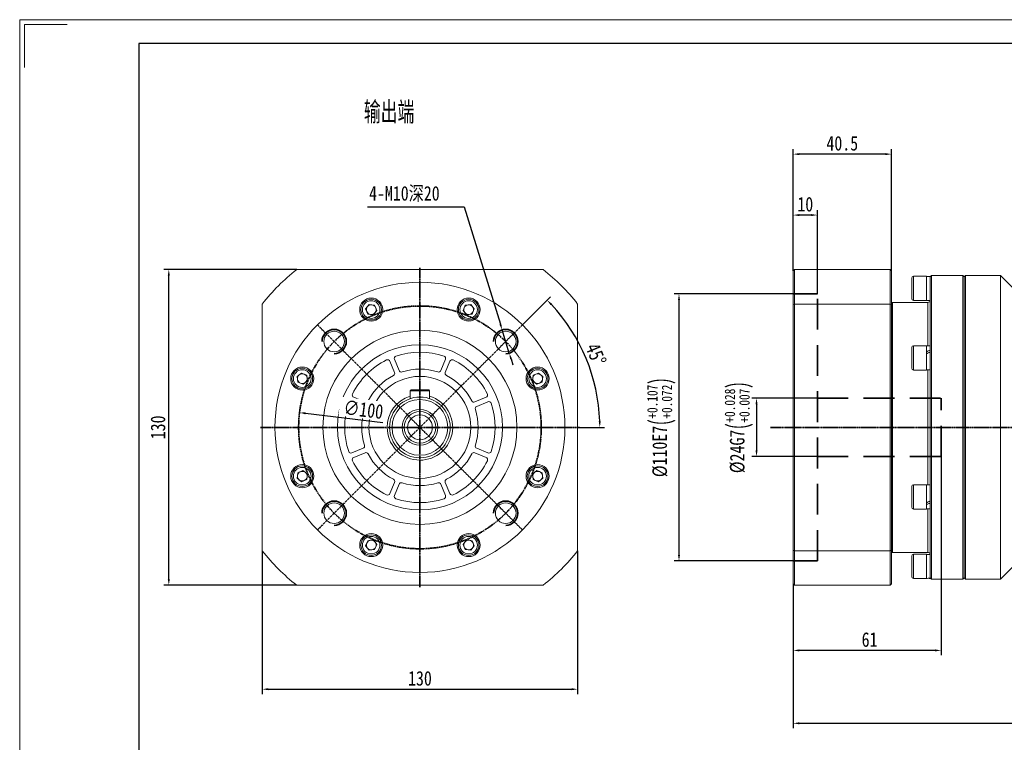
# Model space of a CAD drawing. Header units: millimetres. Extents: x 8115 to 8940, y -589 to -5.
# Tile 3 of 4: x 8115 to 8521, y -303 to -5. Entities that reach past the tile are written whole.
import ezdxf

# ---------------------------------------------------------------- set-up
doc = ezdxf.new("R2010")
doc.units = ezdxf.units.MM
doc.set_wipeout_variables(frame=1)
doc.header["$PDSIZE"] = -5
doc.linetypes.add('CENTER', pattern=[0.6, 0.375, -0.075, 0.075, -0.075])
doc.linetypes.add('DASHED', pattern=[19.05, 12.7, -6.35])
doc.layers.get('0').update_dxf_attribs({"lineweight": 18})
doc.layers.get('Defpoints').update_dxf_attribs({"lineweight": 18})
for name, color, linetype, lineweight in [('1轮廓实线层', 7, 'Continuous', 70), ('2细线层', 4, 'Continuous', 35), ('3中心线层', 1, 'CENTER', 35), ('4虚线层', 6, 'DASHED', 35), ('6文字层', 3, 'Continuous', 35), ('7标注层', 4, 'Continuous', 35), ('图框_外框线', 7, 'Continuous', 18)]:
    doc.layers.add(name, color=color, linetype=linetype, lineweight=lineweight)
doc.styles.add('TH_GBDIM', font='txt', dxfattribs={"width": 0.8})
doc.styles.add('标准', font='txt', dxfattribs={"width": 0.667})
doc.dimstyles.new('TH_GBDIM', dxfattribs={"dimtxt": 3.5, "dimasz": 2.5, "dimexe": 2, "dimexo": 0, "dimgap": 1.5, "dimtad": 1, "dimdec": 1, "dimdsep": 46, "dimtxsty": 'TH_GBDIM', "dimcen": 2.5, "dimdle": 5, "dimclrd": 4, "dimclre": 4, "dimclrt": 3, "dimadec": 0, "dimazin": 0, "dimtfac": 0.714286, "dimtdec": 1, "dimtmove": 0, "dimatfit": 3, "dimfxl": 1, "dimtolj": 1, "dimarcsym": 0})

# ---------------------------------------------------------------- blocks, each defined once
blk = doc.blocks.new('*D83')
at = {"layer": '7标注层', "color": 4, "lineweight": -2}
for p, q in [((8433.87, -118.39), (8384.82, -118.39)), ((8386.82, -120.89), (8386.82, -225.89)), ((8433.87, -228.39), (8384.82, -228.39))]:
    blk.add_line(p, q, dxfattribs=at)
at = {"layer": '7标注层', "color": 4}
for points in [[(8387.24, -120.89), (8386.41, -120.89), (8386.82, -118.39)], [(8386.41, -225.89), (8387.24, -225.89), (8386.82, -228.39)]]:
    blk.add_solid(points, dxfattribs=at)
at = {"layer": 'Defpoints', "color": 0}
for p in [(8433.87, -118.39), (8386.82, -228.39), (8433.87, -228.39)]:
    blk.add_point(p, dxfattribs=at)
at = {"layer": '7标注层', "color": 3, "insert": (8379.56, -173.39), "char_height": 6, "attachment_point": 5, "rotation": 90, "style": 'TH_GBDIM'}
blk.add_mtext('\\A1;{%%c110}{}{E7\\H0.7143x;{\\H2x;\\W0.5;(}\\S+0.107^ +0.072;{\\H2x;\\W0.5;)}}', dxfattribs=at)
blk = doc.blocks.new('*D84')
at = {"layer": '7标注层', "color": 4, "lineweight": -2}
for p, q in [((8443.87, -161.39), (8416.78, -161.39)), ((8418.78, -163.89), (8418.78, -182.89)), ((8443.87, -185.39), (8416.78, -185.39))]:
    blk.add_line(p, q, dxfattribs=at)
at = {"layer": '7标注层', "color": 4}
for points in [[(8419.2, -163.89), (8418.36, -163.89), (8418.78, -161.39)], [(8418.36, -182.89), (8419.2, -182.89), (8418.78, -185.39)]]:
    blk.add_solid(points, dxfattribs=at)
at = {"layer": 'Defpoints', "color": 0}
for p in [(8443.87, -161.39), (8418.78, -185.39), (8443.87, -185.39)]:
    blk.add_point(p, dxfattribs=at)
at = {"layer": '7标注层', "color": 3, "insert": (8411.51, -173.39), "char_height": 6, "attachment_point": 5, "rotation": 90, "style": 'TH_GBDIM'}
blk.add_mtext('\\A1;{%%c24}{}{G7\\H0.7143x;{\\H2x;\\W0.5;(}\\S+0.028^ +0.007;{\\H2x;\\W0.5;)}}', dxfattribs=at)
blk = doc.blocks.new('*D85')
at = {"layer": '7标注层', "color": 4, "lineweight": -2}
for p, q in [((8494.87, -185.39), (8494.87, -267.25)), ((8433.87, -237.89), (8433.87, -267.25)), ((8492.37, -265.25), (8436.37, -265.25))]:
    blk.add_line(p, q, dxfattribs=at)
at = {"layer": '7标注层', "color": 4}
for points in [[(8436.37, -264.84), (8436.37, -265.67), (8433.87, -265.25)], [(8492.37, -265.67), (8492.37, -264.84), (8494.87, -265.25)]]:
    blk.add_solid(points, dxfattribs=at)
at = {"layer": 'Defpoints', "color": 0}
for p in [(8494.87, -185.39), (8433.87, -237.89), (8433.87, -265.25)]:
    blk.add_point(p, dxfattribs=at)
at = {"layer": '7标注层', "color": 3, "insert": (8465.37, -260.82), "char_height": 6, "attachment_point": 5, "style": 'TH_GBDIM'}
blk.add_mtext('\\A1;61', dxfattribs=at)
blk = doc.blocks.new('*D86')
at = {"layer": '7标注层', "color": 4, "lineweight": -2}
for p, q in [((8433.87, -108.89), (8433.87, -83.94)), ((8443.87, -118.39), (8443.87, -83.94)), ((8441.37, -85.94), (8436.37, -85.94))]:
    blk.add_line(p, q, dxfattribs=at)
at = {"layer": '7标注层', "color": 4}
for points in [[(8436.37, -85.52), (8436.37, -86.35), (8433.87, -85.94)], [(8441.37, -86.35), (8441.37, -85.52), (8443.87, -85.94)]]:
    blk.add_solid(points, dxfattribs=at)
at = {"layer": 'Defpoints', "color": 0}
for p in [(8433.87, -85.94), (8433.87, -108.89), (8443.87, -118.39)]:
    blk.add_point(p, dxfattribs=at)
at = {"layer": '7标注层', "color": 3, "insert": (8438.87, -81.5), "char_height": 6, "attachment_point": 5, "style": 'TH_GBDIM'}
blk.add_mtext('\\A1;10', dxfattribs=at)
blk = doc.blocks.new('*D94')
at = {"layer": '7标注层', "color": 4, "lineweight": -2}
for p, q in [((8631.87, -184.89), (8631.87, -297.27)), ((8433.87, -237.89), (8433.87, -297.27)), ((8436.37, -295.27), (8629.37, -295.27))]:
    blk.add_line(p, q, dxfattribs=at)
at = {"layer": '7标注层', "color": 4}
for points in [[(8436.37, -294.86), (8436.37, -295.69), (8433.87, -295.27)], [(8629.37, -295.69), (8629.37, -294.86), (8631.87, -295.27)]]:
    blk.add_solid(points, dxfattribs=at)
at = {"layer": 'Defpoints', "color": 0}
for p in [(8631.87, -184.89), (8433.87, -237.89), (8631.87, -295.27)]:
    blk.add_point(p, dxfattribs=at)
at = {"layer": '7标注层', "color": 3, "insert": (8532.87, -290.84), "char_height": 6, "attachment_point": 5, "style": 'TH_GBDIM'}
blk.add_mtext('\\A1;198', dxfattribs=at)
blk = doc.blocks.new('*D96')
at = {"layer": '7标注层', "color": 4, "lineweight": -2}
for p, q in [((8258.49, -82.49), (8298.28, -82.49)), ((8298.28, -82.49), (8313.19, -130.87)), ((8316.88, -142.81), (8313.93, -133.25)), ((8317.61, -145.2), (8318.35, -147.59))]:
    blk.add_line(p, q, dxfattribs=at)
at = {"layer": '7标注层', "color": 4}
for points in [[(8312.79, -130.99), (8313.59, -130.74), (8313.93, -133.25)], [(8318.01, -145.08), (8317.21, -145.32), (8316.88, -142.81)]]:
    blk.add_solid(points, dxfattribs=at)
at = {"layer": 'Defpoints', "color": 0}
for p in [(8313.93, -133.25), (8316.88, -142.81)]:
    blk.add_point(p, dxfattribs=at)
at = {"layer": '7标注层', "color": 3, "insert": (8273.64, -77.29), "char_height": 6, "attachment_point": 5, "style": 'TH_GBDIM'}
blk.add_mtext('\\A1;{4-M10深20}{}{}', dxfattribs=at)
blk = doc.blocks.new('*U68')
at = {"layer": '3中心线层'}
blk.add_line((-21.12, -21.12), (21.12, 21.12), dxfattribs=at)
blk = doc.blocks.new('*U67')
at = {"layer": '1轮廓实线层', "color": 0, "linetype": 'ByBlock', "lineweight": -2, "transparency": 16777216}
for p, rotation in [((55.93, 768.72), 90), ((55.93, 726.47), 180), ((98.18, 726.47), 270)]:
    blk.add_blockref('*U68', p, dxfattribs=dict(at, rotation=rotation))
blk.add_blockref('*U68', (98.18, 768.72), dxfattribs=at)
blk = doc.blocks.new('*D97')
at = {"layer": '7标注层', "color": 4, "lineweight": -2}
for p, q in [((8322.3, -131.14), (8333.88, -119.56)), ((8345.8, -173.39), (8356.18, -173.39))]:
    blk.add_line(p, q, dxfattribs=at)
blk.add_arc((8280.05, -173.39), 74.13, 1.9324, 43.0676, dxfattribs=at)
at = {"layer": '7标注层', "color": 4}
for points in [[(8334.5, -122.48), (8333.9, -123.06), (8332.46, -120.97)], [(8353.72, -170.9), (8354.55, -170.88), (8354.18, -173.39)]]:
    blk.add_solid(points, dxfattribs=at)
at = {"layer": 'Defpoints', "color": 0}
for p in [(8322.3, -131.14), (8351.65, -154.2), (8214.3, -173.39), (8280.05, -173.39), (8345.8, -173.39)]:
    blk.add_point(p, dxfattribs=at)
at = {"layer": '7标注层', "color": 3, "insert": (8352.6, -143.34), "char_height": 6, "attachment_point": 5, "rotation": 292.5, "style": 'TH_GBDIM'}
blk.add_mtext('\\A1;45%%d', dxfattribs=at)
blk = doc.blocks.new('*D98')
at = {"layer": '7标注层', "color": 4, "lineweight": -2}
for p, q in [((8215.05, -224.19), (8215.05, -283.24)), ((8345.05, -224.19), (8345.05, -283.24)), ((8217.55, -281.24), (8342.55, -281.24))]:
    blk.add_line(p, q, dxfattribs=at)
at = {"layer": '7标注层', "color": 4}
for points in [[(8217.55, -280.82), (8217.55, -281.65), (8215.05, -281.24)], [(8342.55, -281.65), (8342.55, -280.82), (8345.05, -281.24)]]:
    blk.add_solid(points, dxfattribs=at)
at = {"layer": 'Defpoints', "color": 0}
for p in [(8215.05, -224.19), (8345.05, -224.19), (8345.05, -281.24)]:
    blk.add_point(p, dxfattribs=at)
at = {"layer": '7标注层', "color": 3, "insert": (8280.05, -276.8), "char_height": 6, "attachment_point": 5, "style": 'TH_GBDIM'}
blk.add_mtext('\\A1;130', dxfattribs=at)
blk = doc.blocks.new('*D99')
at = {"layer": '7标注层', "color": 4, "lineweight": -2}
for p, q in [((8229.24, -108.39), (8174.54, -108.39)), ((8176.54, -235.89), (8176.54, -110.89)), ((8229.24, -238.39), (8174.54, -238.39))]:
    blk.add_line(p, q, dxfattribs=at)
at = {"layer": '7标注层', "color": 4}
for points in [[(8176.95, -110.89), (8176.12, -110.89), (8176.54, -108.39)], [(8176.12, -235.89), (8176.95, -235.89), (8176.54, -238.39)]]:
    blk.add_solid(points, dxfattribs=at)
at = {"layer": 'Defpoints', "color": 0}
for p in [(8176.54, -108.39), (8229.24, -108.39), (8229.24, -238.39)]:
    blk.add_point(p, dxfattribs=at)
at = {"layer": '7标注层', "color": 3, "insert": (8172.1, -173.39), "char_height": 6, "attachment_point": 5, "rotation": 90, "style": 'TH_GBDIM'}
blk.add_mtext('\\A1;130', dxfattribs=at)
blk = doc.blocks.new('*D71')
at = {"layer": '7标注层', "color": 4, "lineweight": -2}
blk.add_line((8264.73, -171.51), (8232.9, -167.61), dxfattribs=at)
at = {"layer": '7标注层', "color": 4}
blk.add_solid([(8232.95, -167.2), (8232.85, -168.02), (8230.42, -167.31)], dxfattribs=at)
at = {"layer": 'Defpoints', "color": 0}
for p in [(8230.42, -167.31), (8329.68, -179.47)]:
    blk.add_point(p, dxfattribs=at)
at = {"layer": '7标注层', "color": 3, "insert": (8256.76, -166.07), "char_height": 6, "attachment_point": 5, "rotation": 353.0141, "style": 'TH_GBDIM'}
blk.add_mtext('\\A1;∅100', dxfattribs=at)
blk = doc.blocks.new('*D74')
at = {"layer": '7标注层', "color": 4, "lineweight": -2}
for p, q in [((8433.87, -108.89), (8433.87, -58.84)), ((8471.87, -60.84), (8436.37, -60.84)), ((8474.37, -108.89), (8474.37, -58.84))]:
    blk.add_line(p, q, dxfattribs=at)
at = {"layer": '7标注层', "color": 4}
for points in [[(8436.37, -60.43), (8436.37, -61.26), (8433.87, -60.84)], [(8471.87, -61.26), (8471.87, -60.43), (8474.37, -60.84)]]:
    blk.add_solid(points, dxfattribs=at)
at = {"layer": 'Defpoints', "color": 0}
for p in [(8433.87, -60.84), (8433.87, -108.89), (8474.37, -108.89)]:
    blk.add_point(p, dxfattribs=at)
at = {"layer": '7标注层', "color": 3, "insert": (8454.12, -56.41), "char_height": 6, "attachment_point": 5, "style": 'TH_GBDIM'}
blk.add_mtext('\\A1;40.5', dxfattribs=at)

msp = doc.modelspace()

# ---------------------------------------------------------------- linework, layer by layer
at = {"color": 7, "linetype": 'Continuous', "lineweight": 15}
for p, q in [((8229.24, -108.39), (8330.85, -108.39)), ((8434.37, -108.39), (8433.87, -108.89)), ((8433.87, -122.75), (8433.87, -108.89)), ((8434.37, -108.39), (8434.37, -122.58)), ((8434.37, -108.39), (8473.87, -108.39)), ((8473.87, -122.58), (8473.87, -108.39)), ((8474.37, -108.89), (8473.87, -108.39)), ((8474.37, -108.89), (8474.37, -122.75)), ((8482.77, -120.39), (8482.77, -111.89)), ((8488.77, -111.14), (8483.52, -111.14)), ((8488.77, -111.14), (8488.77, -121.14)), ((8490.87, -110.89), (8490.37, -111.39)), ((8490.37, -111.2), (8490.37, -111.39)), ((8490.37, -141.17), (8490.37, -111.4)), ((8503.87, -110.89), (8490.87, -110.89)), ((8490.87, -110.89), (8490.87, -235.89)), ((8504.37, -111.39), (8503.87, -110.89)), ((8503.87, -173.39), (8503.87, -110.89)), ((8504.87, -110.89), (8504.37, -111.39)), ((8504.37, -111.39), (8504.37, -173.39)), ((8504.37, -235.39), (8504.37, -111.39)), ((8519.37, -110.89), (8504.87, -110.89)), ((8504.87, -110.89), (8504.87, -235.89)), ((8524.37, -115.89), (8519.37, -110.89)), ((8519.37, -110.89), (8519.37, -235.89)), ((8483.52, -121.14), (8488.77, -121.14)), ((8488.77, -121.08), (8490.35, -121.08)), ((8215.05, -224.19), (8215.05, -122.58)), ((8257.67, -124.59), (8259.07, -122.75)), ((8258.55, -126.72), (8257.67, -124.59)), ((8259.07, -122.75), (8261.36, -123.05)), ((8262.25, -125.18), (8260.84, -127.02)), ((8261.36, -123.05), (8262.25, -125.18)), ((8297.85, -125.19), (8298.73, -123.05)), ((8299.26, -127.02), (8297.85, -125.19)), ((8298.73, -123.05), (8301.02, -122.75)), ((8301.02, -122.75), (8302.43, -124.58)), ((8302.43, -124.58), (8301.55, -126.72)), ((8345.05, -122.58), (8345.05, -224.19)), ((8433.87, -122.75), (8434.37, -122.58)), ((8433.87, -224.02), (8433.87, -122.75)), ((8434.37, -122.58), (8434.37, -224.19)), ((8473.87, -122.58), (8434.37, -122.58)), ((8473.87, -224.19), (8473.87, -122.58)), ((8473.87, -122.58), (8474.37, -122.75)), ((8474.87, -121.89), (8474.37, -122.39)), ((8474.37, -122.75), (8474.37, -224.02)), ((8489.37, -121.89), (8474.87, -121.89)), ((8474.87, -121.89), (8474.87, -224.89)), ((8260.84, -127.02), (8258.55, -126.72)), ((8301.55, -126.72), (8299.26, -127.02)), ((8482.77, -149.01), (8482.77, -140.51)), ((8488.77, -139.76), (8483.52, -139.76)), ((8488.77, -139.76), (8488.77, -149.76)), ((8490.37, -139.82), (8488.77, -139.82)), ((8490.37, -141.17), (8490.37, -141.54)), ((8490.37, -142.36), (8490.37, -141.54)), ((8490.37, -141.54), (8490.37, -141.59)), ((8269.52, -145.35), (8271.43, -149.98)), ((8288.66, -149.98), (8290.58, -145.35)), ((8490.37, -142.29), (8490.37, -143.62)), ((8490.37, -203.16), (8490.37, -143.62)), ((8269.59, -150.75), (8267.67, -146.12)), ((8292.43, -146.12), (8290.51, -150.75)), ((8483.52, -149.76), (8488.77, -149.76)), ((8488.77, -149.7), (8490.37, -149.7)), ((8229.41, -152.42), (8231.24, -151.01)), ((8229.71, -154.7), (8229.41, -152.42)), ((8231.24, -151.01), (8233.37, -151.89)), ((8233.68, -154.18), (8231.85, -155.59)), ((8233.37, -151.89), (8233.68, -154.18)), ((8326.42, -154.18), (8326.72, -151.89)), ((8328.25, -155.59), (8326.42, -154.18)), ((8326.72, -151.89), (8328.85, -151.01)), ((8328.85, -151.01), (8330.68, -152.41)), ((8330.68, -152.41), (8330.38, -154.7)), ((8231.85, -155.59), (8229.71, -154.7)), ((8276.05, -158.29), (8276.45, -157.89)), ((8276.45, -157.89), (8283.65, -157.89)), ((8284.05, -158.29), (8283.65, -157.89)), ((8330.38, -154.7), (8328.25, -155.59)), ((8252.77, -161.01), (8257.41, -162.93)), ((8284.05, -158.29), (8276.05, -158.29)), ((8276.05, -161.55), (8276.05, -158.29)), ((8284.05, -161.55), (8284.05, -158.29)), ((8302.69, -162.93), (8307.32, -161.01)), ((8256.64, -164.78), (8252.01, -162.86)), ((8308.08, -162.86), (8303.45, -164.78)), ((8503.87, -235.89), (8503.87, -173.39)), ((8504.37, -173.39), (8504.37, -235.39)), ((8252.01, -183.92), (8256.64, -182)), ((8303.45, -182), (8308.08, -183.92)), ((8257.41, -183.85), (8252.77, -185.77)), ((8307.32, -185.77), (8302.69, -183.85)), ((8229.41, -194.36), (8229.71, -192.07)), ((8231.24, -195.77), (8229.41, -194.36)), ((8229.71, -192.07), (8231.84, -191.19)), ((8231.84, -191.19), (8233.68, -192.59)), ((8233.68, -192.59), (8233.38, -194.88)), ((8326.42, -192.6), (8328.25, -191.19)), ((8326.72, -194.89), (8326.42, -192.6)), ((8328.25, -191.19), (8330.38, -192.07)), ((8330.68, -194.36), (8328.85, -195.77)), ((8330.38, -192.07), (8330.68, -194.36)), ((8233.38, -194.88), (8231.24, -195.77)), ((8267.67, -200.66), (8269.59, -196.03)), ((8271.43, -196.79), (8269.52, -201.43)), ((8290.58, -201.43), (8288.66, -196.79)), ((8290.51, -196.03), (8292.43, -200.66)), ((8328.85, -195.77), (8326.72, -194.89)), ((8482.77, -198.33), (8482.77, -197.76)), ((8482.77, -206.26), (8482.77, -198.33)), ((8488.77, -197.01), (8483.52, -197.01)), ((8488.77, -197.01), (8488.77, -197.68)), ((8490.37, -197.07), (8488.77, -197.07)), ((8488.77, -197.68), (8488.77, -207.01)), ((8488.77, -206.95), (8490.37, -206.95)), ((8490.37, -203.16), (8490.37, -203.64)), ((8490.37, -204.42), (8490.37, -203.68)), ((8490.37, -204.48), (8490.37, -204.39)), ((8490.37, -204.48), (8490.37, -205.6)), ((8490.37, -235.37), (8490.37, -205.6)), ((8483.52, -207.01), (8488.77, -207.01)), ((8257.67, -222.2), (8258.55, -220.06)), ((8259.07, -224.03), (8257.67, -222.2)), ((8258.55, -220.06), (8260.84, -219.76)), ((8260.84, -219.76), (8262.25, -221.59)), ((8262.25, -221.59), (8261.36, -223.72)), ((8297.85, -221.59), (8299.25, -219.76)), ((8298.73, -223.73), (8297.85, -221.59)), ((8299.25, -219.76), (8301.54, -220.06)), ((8302.43, -222.19), (8301.02, -224.02)), ((8301.54, -220.06), (8302.43, -222.19)), ((8261.36, -223.72), (8259.07, -224.03)), ((8301.02, -224.02), (8298.73, -223.73)), ((8434.37, -224.19), (8433.87, -224.02)), ((8433.87, -237.89), (8433.87, -224.02)), ((8434.37, -224.19), (8473.87, -224.19)), ((8434.37, -224.19), (8434.37, -238.39)), ((8474.37, -224.02), (8473.87, -224.19)), ((8473.87, -238.39), (8473.87, -224.19)), ((8474.37, -224.02), (8474.37, -237.89)), ((8474.37, -224.39), (8474.87, -224.89)), ((8474.87, -224.89), (8489.37, -224.89)), ((8482.77, -230.64), (8482.77, -226.39)), ((8488.77, -225.64), (8483.52, -225.64)), ((8488.77, -225.64), (8488.77, -230.64)), ((8490.35, -225.7), (8488.77, -225.7)), ((8482.77, -234.89), (8482.77, -230.64)), ((8488.77, -230.64), (8488.77, -235.64)), ((8519.37, -235.89), (8524.37, -230.89)), ((8490.37, -235.37), (8490.37, -235.49)), ((8330.85, -238.39), (8229.24, -238.39)), ((8433.87, -237.89), (8434.37, -238.39)), ((8473.87, -238.39), (8434.37, -238.39)), ((8473.87, -238.39), (8474.37, -237.89)), ((8483.52, -235.64), (8488.77, -235.64)), ((8490.37, -235.39), (8490.87, -235.89)), ((8490.37, -235.58), (8490.37, -235.49)), ((8490.87, -235.89), (8503.87, -235.89)), ((8503.87, -235.89), (8504.37, -235.39)), ((8504.37, -235.39), (8504.87, -235.89)), ((8504.87, -235.89), (8519.37, -235.89))]:
    msp.add_line(p, q, dxfattribs=at)
at = {"color": 8, "linetype": 'Continuous', "lineweight": 15}
for p, q in [((8483.52, -111.14), (8483.52, -121.14)), ((8489.37, -139.82), (8489.37, -121.89)), ((8483.52, -139.76), (8483.52, -149.76)), ((8489.37, -197.07), (8489.37, -149.7)), ((8483.52, -197.01), (8483.52, -197.68)), ((8483.52, -197.68), (8483.52, -207.01)), ((8489.37, -224.89), (8489.37, -206.95)), ((8483.52, -225.64), (8483.52, -230.64)), ((8483.52, -230.64), (8483.52, -235.64))]:
    msp.add_line(p, q, dxfattribs=at)
at = {"color": 7, "linetype": 'Continuous', "lineweight": 15}
for centre, radius in [((8280.05, -173.39), 59.75), ((8259.96, -124.88), 4.75), ((8259.96, -124.88), 4.25), ((8259.96, -124.88), 3.62), ((8300.14, -124.88), 4.75), ((8300.14, -124.88), 4.25), ((8300.14, -124.88), 3.62), ((8280.05, -173.39), 40), ((8244.69, -138.03), 4.25), ((8315.4, -138.03), 4.25), ((8280.05, -173.39), 34), ((8231.54, -153.3), 4.75), ((8231.54, -153.3), 4.25), ((8231.54, -153.3), 3.63), ((8328.55, -153.3), 4.75), ((8328.55, -153.3), 4.25), ((8328.55, -153.3), 3.62), ((8280.05, -173.39), 21), ((8280.05, -173.39), 12.5), ((8280.05, -173.39), 11.5), ((8280.05, -173.39), 7.37), ((8280.05, -173.39), 6.5), ((8280.05, -173.39), 5.1), ((8231.54, -193.48), 4.75), ((8231.54, -193.48), 4.25), ((8231.54, -193.48), 3.63), ((8328.55, -193.48), 4.75), ((8328.55, -193.48), 4.25), ((8328.55, -193.48), 3.63), ((8244.69, -208.74), 4.25), ((8315.4, -208.74), 4.25), ((8259.96, -221.89), 4.75), ((8259.96, -221.89), 4.25), ((8259.96, -221.89), 3.62), ((8300.14, -221.89), 4.75), ((8300.14, -221.89), 4.25), ((8300.14, -221.89), 3.62)]:
    msp.add_circle(centre, radius, dxfattribs=at)
for centre, radius, start, end in [((8280.05, -173.39), 82.5, 128.0123, 141.9877), ((8280.05, -173.39), 82.5, 38.0123, 51.9877), ((8483.52, -111.89), 0.75, 90, 180), ((8483.52, -120.39), 0.75, 180, 270), ((8489.37, -120.89), 1, 270, 349.0472), ((8259.96, -124.88), 2, 142.5517, 202.5517), ((8259.96, -124.88), 2, 202.5517, 262.5517), ((8259.96, -124.88), 2, 82.5517, 142.5517), ((8259.96, -124.88), 2, 22.5517, 82.5517), ((8259.96, -124.88), 2, 322.5517, 22.5517), ((8300.14, -124.88), 2, 157.5517, 217.5517), ((8300.14, -124.88), 2, 97.5517, 157.5517), ((8300.14, -124.88), 2, 37.5517, 97.5517), ((8300.14, -124.88), 2, 277.5517, 337.5517), ((8300.14, -124.88), 2, 337.5517, 37.5517), ((8259.96, -124.88), 2, 262.5517, 322.5517), ((8300.14, -124.88), 2, 217.5517, 277.5517), ((8280.05, -173.39), 34, 90, 180), ((8280.05, -173.39), 34, 0, 90), ((8483.52, -140.51), 0.75, 90, 180), ((8280.05, -173.39), 31, 116.3226, 153.6774), ((8266.74, -146.5), 1, 22.5, 116.3226), ((8270.44, -144.97), 1, 108.6774, 202.5), ((8280.05, -173.39), 31, 71.3226, 108.6774), ((8289.65, -144.97), 1, 337.5, 71.3226), ((8293.35, -146.5), 1, 63.6774, 157.5), ((8280.05, -173.39), 31, 26.3226, 63.6774), ((8272.36, -149.6), 1, 202.5, 287.9114), ((8280.05, -173.39), 24, 72.0886, 107.9114), ((8287.74, -149.6), 1, 252.0886, 337.5), ((8483.52, -149.01), 0.75, 180, 270), ((8231.54, -153.3), 2, 127.5517, 187.5517), ((8231.54, -153.3), 2, 187.5517, 247.5517), ((8231.54, -153.3), 2, 67.5517, 127.5517), ((8231.54, -153.3), 2, 7.5517, 67.5517), ((8231.54, -153.3), 2, 307.5517, 7.5517), ((8280.05, -173.39), 24, 117.0886, 152.9114), ((8268.66, -151.13), 1, 297.0886, 22.5), ((8291.43, -151.13), 1, 157.5, 242.9114), ((8280.05, -173.39), 24, 27.0886, 62.9114), ((8328.55, -153.3), 2, 172.5517, 232.5517), ((8328.55, -153.3), 2, 112.5517, 172.5517), ((8328.55, -153.3), 2, 52.5517, 112.5517), ((8328.55, -153.3), 2, 292.5517, 352.5517), ((8328.55, -153.3), 2, 352.5517, 52.5517), ((8231.54, -153.3), 2, 247.5517, 307.5517), ((8328.55, -153.3), 2, 232.5517, 292.5517), ((8253.16, -160.09), 1, 153.6774, 247.5), ((8306.94, -160.09), 1, 292.5, 26.3226), ((8280.05, -173.39), 31, 161.3226, 198.6774), ((8251.63, -163.78), 1, 67.5, 161.3226), ((8280.05, -173.39), 24, 162.0886, 197.9114), ((8256.26, -165.7), 1, 342.0886, 67.5), ((8257.79, -162), 1, 247.5, 332.9114), ((8302.3, -162), 1, 207.0886, 292.5), ((8303.84, -165.7), 1, 112.5, 197.9114), ((8280.05, -173.39), 24, 342.0886, 17.9114), ((8308.47, -163.78), 1, 18.6774, 112.5), ((8280.05, -173.39), 31, 341.3226, 18.6774), ((8256.26, -181.08), 1, 292.5, 17.9114), ((8303.84, -181.08), 1, 162.0886, 247.5), ((8251.63, -183), 1, 198.6774, 292.5), ((8253.16, -186.69), 1, 112.5, 206.3226), ((8257.79, -184.77), 1, 27.0886, 112.5), ((8280.05, -173.39), 24, 207.0886, 242.9114), ((8280.05, -173.39), 24, 297.0886, 332.9114), ((8302.3, -184.77), 1, 67.5, 152.9114), ((8306.94, -186.69), 1, 333.6774, 67.5), ((8308.47, -183), 1, 247.5, 341.3226), ((8280.05, -173.39), 31, 206.3226, 243.6774), ((8280.05, -173.39), 31, 296.3226, 333.6774), ((8231.54, -193.48), 2, 172.5517, 232.5517), ((8231.54, -193.48), 2, 112.5517, 172.5517), ((8231.54, -193.48), 2, 52.5517, 112.5517), ((8231.54, -193.48), 2, 292.5517, 352.5517), ((8231.54, -193.48), 2, 352.5517, 52.5517), ((8268.66, -195.65), 1, 337.5, 62.9114), ((8291.43, -195.65), 1, 117.0886, 202.5), ((8328.55, -193.48), 2, 127.5517, 187.5517), ((8328.55, -193.48), 2, 187.5517, 247.5517), ((8328.55, -193.48), 2, 67.5517, 127.5517), ((8328.55, -193.48), 2, 7.5517, 67.5517), ((8328.55, -193.48), 2, 307.5517, 7.5517), ((8231.54, -193.48), 2, 232.5517, 292.5517), ((8272.36, -197.18), 1, 72.0886, 157.5), ((8280.05, -173.39), 24, 252.0886, 287.9114), ((8287.74, -197.18), 1, 22.5, 107.9114), ((8328.55, -193.48), 2, 247.5517, 307.5517), ((8483.52, -197.76), 0.75, 90, 180), ((8266.74, -200.28), 1, 243.6774, 337.5), ((8270.44, -201.81), 1, 157.5, 251.3226), ((8280.05, -173.39), 31, 251.3226, 288.6774), ((8289.65, -201.81), 1, 288.6774, 22.5), ((8293.35, -200.28), 1, 202.5, 296.3226), ((8483.52, -206.26), 0.75, 180, 270), ((8259.96, -221.89), 2, 157.5517, 217.5517), ((8259.96, -221.89), 2, 97.5517, 157.5517), ((8259.96, -221.89), 2, 217.5517, 277.5517), ((8259.96, -221.89), 2, 37.5517, 97.5517), ((8259.96, -221.89), 2, 277.5517, 337.5517), ((8259.96, -221.89), 2, 337.5517, 37.5517), ((8300.14, -221.89), 2, 142.5517, 202.5517), ((8300.14, -221.89), 2, 202.5517, 262.5517), ((8300.14, -221.89), 2, 82.5517, 142.5517), ((8300.14, -221.89), 2, 262.5517, 322.5517), ((8300.14, -221.89), 2, 22.5517, 82.5517), ((8300.14, -221.89), 2, 322.5517, 22.5517), ((8280.05, -173.39), 82.5, 218.0123, 231.9877), ((8280.05, -173.39), 82.5, 308.0123, 321.9877), ((8483.52, -226.39), 0.75, 90, 180), ((8489.37, -225.89), 1, 10.9528, 90), ((8483.52, -234.89), 0.75, 180, 270)]:
    msp.add_arc(centre, radius, start, end, dxfattribs=at)
at = {"color": 8, "linetype": 'Continuous', "lineweight": 15}
for start, end in [(107.2353, 180), (180, 72.7647)]:
    msp.add_arc((8280.05, -173.39), 13.5, start, end, dxfattribs=at)
at = {"color": 7, "linetype": 'Continuous', "lineweight": 15}
for centre, major_axis, ratio, start_param, end_param in [((8488.77, -116.14), (8.56, 0), 0.57735, 1.477162, 1.570796), ((8490.37, -116.14), (8.56, 0), 0.57735, 1.570796, 1.7589), ((8488.77, -144.76), (8.49, 4.55), 0.227735, 1.261411, 1.449514), ((8490.37, -144.76), (8.49, 4.55), 0.227735, 1.449514, 1.637618), ((8488.77, -144.76), (5.74, 3.07), 0.227735, 1.310782, 1.449514), ((8488.77, -202.01), (8.49, 4.55), 0.227735, 4.591107, 4.77921), ((8490.37, -202.01), (8.49, 4.55), 0.227735, 4.403004, 4.591107), ((8490.37, -202.01), (5.74, 3.07), 0.227735, 4.452375, 4.591107), ((8488.77, -230.64), (8.56, 0), 0.57735, 4.712389, 4.900492), ((8490.37, -230.64), (8.56, 0), 0.57735, 4.618754, 4.712389)]:
    msp.add_ellipse(centre, major_axis=major_axis, ratio=ratio, start_param=start_param, end_param=end_param, dxfattribs=at)
at = {"layer": '2细线层'}
for centre in [(8244.69, -138.03), (8315.4, -138.03), (8244.69, -208.74), (8315.4, -208.74)]:
    msp.add_arc(centre, 5, 270, 180, dxfattribs=at)
at = {"layer": '3中心线层'}
for p, q in [((8280.05, -107.64), (8280.05, -239.14)), ((8214.3, -173.39), (8345.8, -173.39)), ((8424.51, -173.39), (8642.87, -173.39))]:
    msp.add_line(p, q, dxfattribs=at)
msp.add_circle((8280.05, -173.39), 50, dxfattribs=at)
at = {"layer": '4虚线层'}
for p, q in [((8433.87, -118.39), (8443.87, -118.39)), ((8443.87, -228.39), (8443.87, -118.39)), ((8443.87, -161.39), (8494.87, -161.39)), ((8494.87, -185.39), (8494.87, -161.39)), ((8443.87, -185.39), (8494.87, -185.39)), ((8433.87, -228.39), (8443.87, -228.39))]:
    msp.add_line(p, q, dxfattribs=at)
at = {"layer": '图框_外框线', "color": 3}
msp.add_lwpolyline([(8115.08, -588.59), (8939.69, -588.59), (8939.69, -5.47), (8115.08, -5.47)], close=True, dxfattribs=at)
msp.add_lwpolyline([(8117.04, -25.1), (8117.04, -7.43), (8134.71, -7.43)], dxfattribs=at)
at = {"layer": '图框_外框线', "color": 3, "lineweight": 25}
msp.add_lwpolyline([(8164.16, -578.77), (8929.87, -578.77), (8929.87, -15.29), (8164.16, -15.29)], close=True, dxfattribs=at)

# ---------------------------------------------------------------- block references
at = {"layer": '1轮廓实线层'}
msp.add_blockref('*U67', (8202.99, -920.98), dxfattribs=at)

# ---------------------------------------------------------------- texts
at = {"layer": '6文字层', "insert": (8256.94, -39.35), "char_height": 8, "attachment_point": 1, "style": '标准'}
msp.add_mtext_dynamic_manual_height_columns('输出端', width=52.1385, gutter_width=25, heights=[0], dxfattribs=at)

# ---------------------------------------------------------------- dimensions: what is measured, and where the dimension line sits
at = {"layer": '7标注层'}
for base, p1, p2, picture, middle in [((8433.87, -60.84), (8474.37, -108.89), (8433.87, -108.89), '*D74', (8454.12, -56.41)), ((8631.87, -295.27), (8433.87, -237.89), (8631.87, -184.89), '*D94', (8532.87, -290.84)), ((8345.05, -281.24), (8215.05, -224.19), (8345.05, -224.19), '*D98', (8280.05, -276.8))]:
    dim = msp.add_linear_dim(base=base, p1=p1, p2=p2, dimstyle='TH_GBDIM', override={"dimtxt": 6}, dxfattribs=at)
    dim.commit()
    dim.dimension.update_dxf_attribs({"geometry": picture, "text_midpoint": middle})
dim = msp.add_diameter_dim_2p(p1=(8316.88, -142.81), p2=(8313.93, -133.25), text='{4-M10深20}{}{}', dimstyle='TH_GBDIM', override={"dimtxt": 6, "dimtoh": 1}, dxfattribs=at)
dim.commit()
dim.dimension.update_dxf_attribs({"geometry": '*D96', "text_midpoint": (8273.64, -82.49), "dimtype": 163})
for base, p1, p2, picture, middle in [((8433.87, -85.94), (8443.87, -118.39), (8433.87, -108.89), '*D86', (8438.87, -85.94)), ((8433.87, -265.25), (8494.87, -185.39), (8433.87, -237.89), '*D85', (8465.37, -265.25))]:
    dim = msp.add_linear_dim(base=base, p1=p1, p2=p2, dimstyle='TH_GBDIM', override={"dimtxt": 6}, dxfattribs=at)
    dim.commit()
    dim.dimension.update_dxf_attribs({"geometry": picture, "text_midpoint": middle, "dimtype": 160})
dim = msp.add_linear_dim(base=(8176.54, -108.39), p1=(8229.24, -238.39), p2=(8229.24, -108.39), angle=90, dimstyle='TH_GBDIM', override={"dimtxt": 6}, dxfattribs=at)
dim.commit()
dim.dimension.update_dxf_attribs({"geometry": '*D99', "text_midpoint": (8172.1, -173.39)})
dim = msp.add_angular_dim_2l(base=(8351.65, -154.2), line1=((8214.3, -173.39), (8345.8, -173.39)), line2=((8280.05, -173.39), (8322.3, -131.14)), dimstyle='TH_GBDIM', override={"dimtxt": 6}, dxfattribs=at)
dim.commit()
dim.dimension.update_dxf_attribs({"geometry": '*D97', "text_midpoint": (8352.6, -143.34)})
dim = msp.add_linear_dim(base=(8386.82, -228.39), p1=(8433.87, -118.39), p2=(8433.87, -228.39), angle=90, text='{%%c<>}{}{E7\\H0.7143x;{\\H2x;\\W0.5;(}\\S+0.107^ +0.072;{\\H2x;\\W0.5;)}}', dimstyle='TH_GBDIM', override={"dimtxt": 6, "dimgap": 1.5, "dimtad": 1, "dimjust": 0, "dimdec": 1, "dimlfac": 1, "dimse1": 0, "dimse2": 0, "dimsd1": 0, "dimsd2": 0}, dxfattribs=at)
dim.commit()
dim.dimension.update_dxf_attribs({"geometry": '*D83', "text_midpoint": (8379.56, -173.39)})
dim = msp.add_linear_dim(base=(8418.78, -185.39), p1=(8443.87, -161.39), p2=(8443.87, -185.39), angle=90, text='{%%c<>}{}{G7\\H0.7143x;{\\H2x;\\W0.5;(}\\S+0.028^ +0.007;{\\H2x;\\W0.5;)}}', dimstyle='TH_GBDIM', override={"dimtxt": 6}, dxfattribs=at)
dim.commit()
dim.dimension.update_dxf_attribs({"geometry": '*D84', "text_midpoint": (8418.78, -173.39), "dimtype": 160})

# ---------------------------------------------------------------- next in the draw order: wipeouts: each hides what was drawn before it
msp.add_wipeout([(8246.48, -168.49), (8247.43, -160.75), (8267.55, -163.21), (8266.6, -170.95)]).dxf.layer = '1轮廓实线层'

# ---------------------------------------------------------------- next in the draw order: dimensions: what is measured, and where the dimension line sits
dim = msp.add_diameter_dim_2p(p1=(8329.68, -179.47), p2=(8230.42, -167.31), dimstyle='TH_GBDIM', override={"dimtxt": 6}, dxfattribs=at)
dim.commit()
dim.dimension.update_dxf_attribs({"geometry": '*D71', "text_midpoint": (8256.22, -170.47), "dimtype": 163})

doc.saveas('drawing.dxf')
